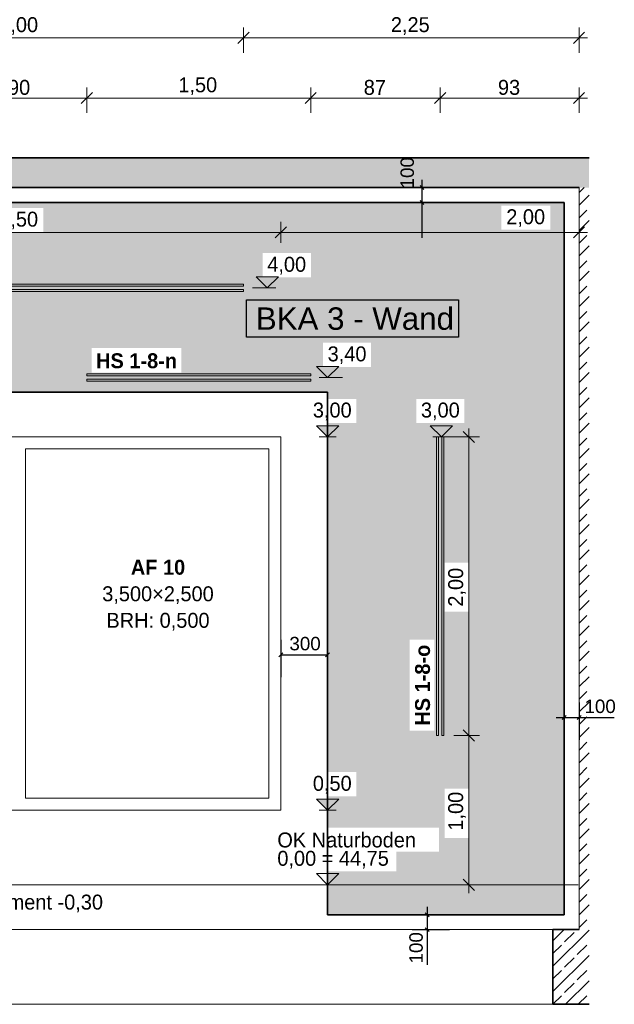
# Model space of a CAD drawing. Extents: x -22247 to 417655, y -187892 to 17509.
# Tile 53 of 62: x 405649 to 409634, y -185776 to -179181. Entities that reach past the tile are written whole.
import ezdxf
from ezdxf.lldxf.tags import DXFTag

# ---------------------------------------------------------------- set-up
doc = ezdxf.new("R2010")
doc.units = 0
doc.header["$LTSCALE"] = 50
doc.layers.get('0').update_dxf_attribs({"lineweight": 25})
for name, color, linetype, lineweight in [('01 Bemaßung einbauteile', 7, 'Continuous', 25), ('01AFU Allgemein Bemaßung', 7, 'Continuous', 25), ('20 Außenwände', 7, 'Continuous', 25), ('20 Dach Stb-Decke', 7, 'Continuous', 25), ('20 Einbauteile - Halfenschienen', 7, 'Continuous', 25), ('20 Fenster Texte', 7, 'Continuous', 25), ('20 Fundament', 7, 'Continuous', 25), ('H_Mass', 7, 'Continuous', 25), ('X_Text', 7, 'Continuous', 25)]:
    doc.layers.add(name, color=color, linetype=linetype, lineweight=lineweight)
doc.layers.add('H_Fläschenheizung', color=7, linetype='Continuous', lineweight=35, true_color=0xff9393)
doc.styles.add('ERSTELLTER_STIL_2', font='GOTHIC.TTF')
doc.styles.add('ERSTELLTER_STIL_3', font='txt')
doc.styles.get("Standard").update_dxf_attribs({"font": 'txt.shx'})
tags = doc.linetypes.add('Untersicht', pattern=[0.4, 0.3, -0.1]).pattern_tags.tags
tags[6:7] = [DXFTag(74, 4), DXFTag(75, 0), DXFTag(340, '0'), DXFTag(46, 1.0), DXFTag(50, 0.0), DXFTag(44, 0.0), DXFTag(45, 0.0)]
tags[4:5] = [DXFTag(74, 4), DXFTag(75, 0), DXFTag(340, '0'), DXFTag(46, 1.0), DXFTag(50, 0.0), DXFTag(44, 0.0), DXFTag(45, 0.0)]
pattern_1 = [(45, (402469.82, -184975.84), (-84.8528, 84.8528), []), (45, (402427.4, -184933.41), (-84.8528, 84.8528), [90, -30])]

# ---------------------------------------------------------------- blocks, each defined once
blk = doc.blocks.new('Schraffur_A07DSF0TVH', base_point=(403068.9, -185175.8))
at = {"ltscale": 0.35}
for points in [[(409297.6, -180405.8), (403350.7, -180443.3), (403068.9, -180405.8)], [(403350.7, -180443.3), (403068.9, -180405.8), (403068.9, -181675.8)], [(403680.7, -180443.3), (409297.6, -180405.8), (403350.7, -180443.3)], [(405477.2, -180443.3), (403680.7, -180443.3), (409297.6, -180405.8)], [(405477.2, -180443.3), (409297.6, -180405.8), (405807.2, -180443.3)], [(408875.6, -180427.1), (405807.2, -180443.3), (409297.6, -180405.8)], [(408875.6, -180427.1), (407278.2, -180744.5), (405807.2, -180603.3)], [(408875.6, -180427.1), (405807.2, -180603.3), (405807.2, -180443.3)], [(408875.6, -180427.1), (407600.2, -180744.5), (407278.2, -180744.5)], [(407600.2, -180906.5), (407600.2, -180744.5), (408875.6, -180427.1)], [(407600.2, -180906.5), (408875.6, -180427.1), (407682.6, -181344.5)], [(408875.6, -180427.1), (408003.4, -181344.5), (407682.6, -181344.5)], [(408307.8, -181721), (408003.4, -181506.5), (408875.6, -180427.1)], [(408003.4, -181506.5), (408875.6, -180427.1), (408003.4, -181344.5)], [(408628.6, -181721), (408307.8, -181721), (408875.6, -180427.1)], [(408628.6, -181882.8), (408656.5, -182817), (408875.6, -180427.1)], [(408628.6, -181721), (408875.6, -180427.1), (408628.6, -181882.8)], [(408656.5, -182817), (408875.6, -180427.1), (408656.5, -183147)], [(408875.6, -180427.1), (408656.5, -183147), (408656.5, -184332.6)], [(408656.5, -184332.6), (408875.6, -180427.1), (408656.5, -184662.5)], [(408875.6, -180427.1), (408656.5, -184662.5), (408875.6, -180587.1)], [(409297.6, -180405.8), (409205.6, -180427.1), (408875.6, -180427.1)], [(409297.6, -185175.8), (409205.6, -180587.1), (409297.6, -180405.8)], [(409205.6, -180587.1), (409297.6, -180405.8), (409205.6, -180427.1)], [(403350.7, -180603.3), (403068.9, -181675.8), (403350.7, -180443.3)], [(404204, -180780.1), (403680.7, -180603.3), (405477.2, -180443.3)], [(403680.7, -180603.3), (405477.2, -180443.3), (403680.7, -180443.3)], [(405477.2, -180443.3), (404754.5, -180780.1), (404204, -180780.1)], [(405477.2, -180603.3), (404754.5, -180944.3), (405477.2, -180443.3)], [(404754.5, -180944.3), (405477.2, -180443.3), (404754.5, -180780.1)], [(403728, -181544.3), (403068.9, -181675.8), (403350.7, -180603.3)], [(403728, -181544.3), (403350.7, -180603.3), (403680.7, -180603.3)], [(403728, -181380.1), (404204, -180780.1), (403680.7, -180603.3)], [(403728, -181544.3), (403680.7, -180603.3), (403728, -181380.1)], [(406132.2, -181544.3), (405477.2, -180603.3), (404754.5, -180944.3)], [(405807.2, -180603.3), (406132.2, -181544.3), (405477.2, -180603.3)], [(407278.2, -180744.5), (406132.2, -181380.1), (405807.2, -180603.3)], [(406132.2, -181380.1), (405807.2, -180603.3), (406132.2, -181544.3)], [(408656.5, -184662.5), (408875.6, -180587.1), (409297.6, -185175.8)], [(408875.6, -180587.1), (409297.6, -185175.8), (409205.6, -180587.1)], [(406732.2, -181380.1), (407278.2, -180744.5), (406132.2, -181380.1)], [(407278.2, -180744.5), (407278.2, -180906.5), (406732.2, -181544.3)], [(406732.2, -181544.3), (406732.2, -181380.1), (407278.2, -180744.5)], [(404204, -180944.3), (403728, -181380.1), (404204, -180780.1)], [(404375.7, -181380.1), (404204, -180944.3), (403728, -181380.1)], [(404754.5, -180944.3), (404375.7, -181380.1), (404204, -180944.3)], [(406132.2, -181544.3), (404375.7, -181544.3), (404754.5, -180944.3)], [(404375.7, -181544.3), (404754.5, -180944.3), (404375.7, -181380.1)], [(407278.2, -180906.5), (406732.2, -181544.3), (407712.6, -181675.8)], [(407600.2, -180906.5), (407682.6, -181506.5), (407278.2, -180906.5)], [(407712.6, -181675.8), (407278.2, -180906.5), (407682.6, -181506.5)], [(407600.2, -180906.5), (407682.6, -181344.5), (407682.6, -181506.5)], [(403728, -181544.3), (407712.6, -181675.8), (403068.9, -181675.8)], [(403728, -181544.3), (404375.7, -181544.3), (407712.6, -181675.8)], [(407712.6, -181675.8), (406132.2, -181544.3), (404375.7, -181544.3)], [(406732.2, -181544.3), (407712.6, -181675.8), (406132.2, -181544.3)], [(408003.4, -181506.5), (407712.6, -181675.8), (407682.6, -181506.5)], [(408003.4, -181506.5), (407904.4, -181721), (407712.6, -181721)], [(408003.4, -181506.5), (407712.6, -181721), (407712.6, -181675.8)], [(407904.4, -181882.8), (407904.8, -184221), (408003.4, -181506.5)], [(408003.4, -181506.5), (407904.4, -181882.8), (407904.4, -181721)], [(407904.8, -184221), (408003.4, -181506.5), (407904.8, -184382.8)], [(408003.4, -181506.5), (407904.8, -184382.8), (408263.2, -183942.9)], [(408263.2, -183334.4), (408307.8, -181721), (408003.4, -181506.5)], [(408263.2, -183942.9), (408003.4, -181506.5), (408263.2, -183334.4)], [(408307.8, -181882.8), (408263.2, -183334.4), (408307.8, -181721)], [(407712.6, -184221), (407904.4, -181882.8), (407904.8, -184221)], [(407904.4, -181882.8), (407712.6, -184221), (407712.6, -181882.8)], [(408427.4, -183334.4), (408307.8, -181882.8), (408263.2, -183334.4)], [(408496.5, -182817), (408427.4, -183334.4), (408307.8, -181882.8)], [(408496.5, -182817), (408307.8, -181882.8), (408628.6, -181882.8)], [(408496.5, -182817), (408628.6, -181882.8), (408656.5, -182817)], [(408458.2, -184592), (408427.4, -183942.9), (408496.5, -182817)], [(408427.4, -183942.9), (408496.5, -182817), (408427.4, -183334.4)], [(408458.2, -184754.2), (408458.2, -184592), (408496.5, -182817)], [(408458.2, -184754.2), (408496.5, -182817), (408496.5, -184662.5)], [(408496.5, -183147), (408496.5, -184662.5), (408496.5, -182817)], [(408656.5, -183147), (408656.5, -184332.6), (408496.5, -184332.6)], [(408496.5, -183147), (408656.5, -183147), (408496.5, -184332.6)], [(408496.5, -183147), (408496.5, -184332.6), (408496.5, -184662.5)], [(407904.8, -184382.8), (408263.2, -183942.9), (408458.2, -184592)], [(408263.2, -183942.9), (408458.2, -184592), (408427.4, -183942.9)], [(407712.6, -184592), (407712.6, -184382.8), (407904.8, -184382.8)], [(407712.6, -184592), (407904.8, -184382.8), (408458.2, -184592)], [(408458.2, -184754.2), (408496.5, -184662.5), (409297.6, -185175.8)], [(409297.6, -185175.8), (408496.5, -184662.5), (408656.5, -184662.5)], [(408458.2, -184754.2), (409297.6, -185175.8), (408173.6, -184885)], [(408458.2, -184754.2), (408173.6, -184885), (408173.6, -184754.2)], [(407712.6, -185175.8), (407712.6, -184885), (408173.6, -184885)], [(407712.6, -185175.8), (408173.6, -184885), (409297.6, -185175.8)]]:
    blk.add_solid(points, dxfattribs=at)
blk = doc.blocks.new('-D243')
at = {"layer": '01AFU Allgemein Bemaßung', "color": 7, "linetype": 'Continuous', "lineweight": 13, "ltscale": 3.71293e-05}
for p, q in [((403.899, -180.6762), (403.899, -180.5355)), ((407.399, -180.6762), (407.399, -180.5355)), ((403.9365, -180.5683), (403.8615, -180.6433)), ((403.899, -180.6058), (407.399, -180.6058)), ((407.4365, -180.5683), (407.3615, -180.6433)), ((407.399, -180.6058), (409.3976, -180.6058))]:
    blk.add_line(p, q, dxfattribs=at)
at = {"layer": '01AFU Allgemein Bemaßung', "color": 7, "lineweight": 13, "ltscale": 3.71293e-05, "insert": (405.5121, -180.5858), "char_height": 0.1, "attachment_point": 7, "style": 'ERSTELLTER_STIL_2'}
blk.add_mtext('\\A1;{\\pql;\\fCentury Gothic|b0|i0|c0|p0;\\W1.000000;3,50}', dxfattribs=at)
blk = doc.blocks.new('-D244')
at = {"layer": '01AFU Allgemein Bemaßung', "color": 7, "linetype": 'Continuous', "lineweight": 13, "ltscale": 3.71293e-05}
for p, q in [((409.3976, -180.6762), (409.3976, -180.5355)), ((407.4365, -180.5683), (407.3615, -180.6433)), ((407.399, -180.6058), (409.3976, -180.6058)), ((409.3601, -180.6433), (409.4351, -180.5683)), ((409.3976, -180.6058), (409.4538, -180.6058))]:
    blk.add_line(p, q, dxfattribs=at)
at = {"layer": '01AFU Allgemein Bemaßung', "color": 7, "lineweight": 13, "ltscale": 3.71293e-05, "insert": (408.9098, -180.5696), "char_height": 0.1, "attachment_point": 7, "style": 'ERSTELLTER_STIL_2'}
blk.add_mtext('\\A1;{\\pql;\\fCentury Gothic|b0|i0|c0|p0;\\W1.000000;2,00}', dxfattribs=at)
blk = doc.blocks.new('-D248')
at = {"layer": '01 Bemaßung einbauteile', "color": 200, "linetype": 'Continuous', "lineweight": 18, "ltscale": 0.000188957, "true_color": 0xd600ff}
for p, q in [((407.149, -179.403), (407.149, -179.2327)), ((404.1865, -179.2655), (404.1115, -179.3405)), ((404.149, -179.303), (407.149, -179.303)), ((407.1865, -179.2655), (407.1115, -179.3405))]:
    blk.add_line(p, q, dxfattribs=at)
at = {"layer": '01 Bemaßung einbauteile', "color": 200, "lineweight": 18, "ltscale": 0.000188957, "true_color": 0xd600ff, "insert": (405.5121, -179.283), "char_height": 0.1, "attachment_point": 7, "style": 'ERSTELLTER_STIL_2'}
blk.add_mtext('\\A1;{\\pql;\\fCentury Gothic|b0|i0|c0|p0;\\W1.000000;3,00}', dxfattribs=at)
blk = doc.blocks.new('-D249')
at = {"layer": '01 Bemaßung einbauteile', "color": 200, "linetype": 'Continuous', "lineweight": 18, "ltscale": 0.000188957, "true_color": 0xd600ff}
for p, q in [((407.149, -179.403), (407.149, -179.2327)), ((409.3976, -179.403), (409.3976, -179.2327)), ((407.1865, -179.2655), (407.1115, -179.3405)), ((407.149, -179.303), (409.3976, -179.303)), ((409.3601, -179.3405), (409.4351, -179.2655)), ((409.3976, -179.303), (409.4538, -179.303))]:
    blk.add_line(p, q, dxfattribs=at)
at = {"layer": '01 Bemaßung einbauteile', "color": 200, "lineweight": 18, "ltscale": 0.000188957, "true_color": 0xd600ff, "insert": (408.1364, -179.283), "char_height": 0.1, "attachment_point": 7, "style": 'ERSTELLTER_STIL_2'}
blk.add_mtext('\\A1;{\\pql;\\fCentury Gothic|b0|i0|c0|p0;\\W1.000000;2,25}', dxfattribs=at)
blk = doc.blocks.new('-D260')
at = {"layer": '01 Bemaßung einbauteile', "color": 200, "linetype": 'Continuous', "lineweight": 18, "ltscale": 0.000188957, "true_color": 0xd600ff}
for p, q in [((405.199, -179.806), (405.199, -179.6357)), ((406.099, -179.806), (406.099, -179.6357)), ((405.2365, -179.6685), (405.1615, -179.7435)), ((406.1365, -179.6685), (406.0615, -179.7435)), ((405.199, -179.706), (406.099, -179.706))]:
    blk.add_line(p, q, dxfattribs=at)
at = {"layer": '01 Bemaßung einbauteile', "color": 200, "lineweight": 18, "ltscale": 0.000188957, "true_color": 0xd600ff, "insert": (405.5707, -179.686), "char_height": 0.1, "attachment_point": 7, "style": 'ERSTELLTER_STIL_2'}
blk.add_mtext('\\A1;{\\pql;\\fCentury Gothic|b0|i0|c0|p0;\\W1.000000;90}', dxfattribs=at)
blk = doc.blocks.new('-D261')
at = {"layer": '01 Bemaßung einbauteile', "color": 200, "linetype": 'Continuous', "lineweight": 18, "ltscale": 0.000188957, "true_color": 0xd600ff}
for p, q in [((406.099, -179.806), (406.099, -179.6357)), ((407.599, -179.806), (407.599, -179.6357)), ((406.1365, -179.6685), (406.0615, -179.7435)), ((407.6365, -179.6685), (407.5615, -179.7435)), ((406.099, -179.706), (407.599, -179.706))]:
    blk.add_line(p, q, dxfattribs=at)
at = {"layer": '01 Bemaßung einbauteile', "color": 200, "lineweight": 18, "ltscale": 0.000188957, "true_color": 0xd600ff, "insert": (406.7121, -179.686), "char_height": 0.1, "attachment_point": 7, "style": 'ERSTELLTER_STIL_2'}
blk.add_mtext('\\A1;{\\pql;\\fCentury Gothic|b0|i0|c0|p0;\\W1.000000;1,50}', dxfattribs=at)
blk = doc.blocks.new('-D262')
at = {"layer": '01 Bemaßung einbauteile', "color": 200, "linetype": 'Continuous', "lineweight": 18, "ltscale": 0.000188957, "true_color": 0xd600ff}
for p, q in [((407.599, -179.806), (407.599, -179.6357)), ((408.4668, -179.806), (408.4668, -179.6357)), ((407.6365, -179.6685), (407.5615, -179.7435)), ((408.5043, -179.6685), (408.4293, -179.7435)), ((407.599, -179.706), (408.4668, -179.706))]:
    blk.add_line(p, q, dxfattribs=at)
at = {"layer": '01 Bemaßung einbauteile', "color": 200, "lineweight": 18, "ltscale": 0.000188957, "true_color": 0xd600ff, "insert": (407.9547, -179.686), "char_height": 0.1, "attachment_point": 7, "style": 'ERSTELLTER_STIL_2'}
blk.add_mtext('\\A1;{\\pql;\\fCentury Gothic|b0|i0|c0|p0;\\W1.000000;87}', dxfattribs=at)
blk = doc.blocks.new('-D263')
at = {"layer": '01 Bemaßung einbauteile', "color": 200, "linetype": 'Continuous', "lineweight": 18, "ltscale": 0.000188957, "true_color": 0xd600ff}
for p, q in [((408.4668, -179.806), (408.4668, -179.6357)), ((409.3976, -179.806), (409.3976, -179.6357)), ((408.5043, -179.6685), (408.4293, -179.7435)), ((409.3601, -179.7435), (409.4351, -179.6685)), ((408.4668, -179.706), (409.3976, -179.706)), ((409.3976, -179.706), (409.4538, -179.706))]:
    blk.add_line(p, q, dxfattribs=at)
at = {"layer": '01 Bemaßung einbauteile', "color": 200, "lineweight": 18, "ltscale": 0.000188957, "true_color": 0xd600ff, "insert": (408.854, -179.686), "char_height": 0.1, "attachment_point": 7, "style": 'ERSTELLTER_STIL_2'}
blk.add_mtext('\\A1;{\\pql;\\fCentury Gothic|b0|i0|c0|p0;\\W1.000000;93}', dxfattribs=at)
blk = doc.blocks.new('-D269')
at = {"layer": '01 Bemaßung einbauteile', "color": 200, "linetype": 'Continuous', "lineweight": 18, "ltscale": 0.000188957, "true_color": 0xd600ff}
for p, q in [((408.7293, -183.9758), (408.559, -183.9758)), ((408.6215, -183.9383), (408.6965, -184.0133)), ((408.659, -184.9758), (408.659, -183.9758)), ((408.759, -184.9758), (408.5886, -184.9758)), ((408.6215, -184.9383), (408.6965, -185.0133)), ((408.659, -185.0321), (408.659, -184.9758))]:
    blk.add_line(p, q, dxfattribs=at)
at = {"layer": '01 Bemaßung einbauteile', "color": 200, "lineweight": 18, "ltscale": 0.000188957, "true_color": 0xd600ff, "insert": (408.639, -184.6127), "char_height": 0.1, "attachment_point": 7, "rotation": 90, "style": 'ERSTELLTER_STIL_2'}
blk.add_mtext('\\A1;{\\pql;\\fCentury Gothic|b0|i0|c0|p0;\\W1.000000;1,00}', dxfattribs=at)
blk = doc.blocks.new('-D270')
at = {"layer": '01 Bemaßung einbauteile', "color": 200, "linetype": 'Continuous', "lineweight": 18, "ltscale": 0.000188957, "true_color": 0xd600ff}
for p, q in [((408.6965, -182.0133), (408.6215, -181.9383)), ((408.659, -181.9758), (408.659, -181.9196)), ((408.7293, -181.9758), (408.559, -181.9758)), ((408.659, -183.9758), (408.659, -181.9758)), ((408.7293, -183.9758), (408.559, -183.9758)), ((408.6215, -183.9383), (408.6965, -184.0133))]:
    blk.add_line(p, q, dxfattribs=at)
at = {"layer": '01 Bemaßung einbauteile', "color": 200, "lineweight": 18, "ltscale": 0.000188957, "true_color": 0xd600ff, "insert": (408.639, -183.1127), "char_height": 0.1, "attachment_point": 7, "rotation": 90, "style": 'ERSTELLTER_STIL_2'}
blk.add_mtext('\\A1;{\\pql;\\fCentury Gothic|b0|i0|c0|p0;\\W1.000000;2,00}', dxfattribs=at)
blk = doc.blocks.new('Maß_A06WQO021A', base_point=(409244.5, -184005))
at = {"ltscale": 0.000976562}
for p, q in [((409297.6, -183755), (409297.6, -184005)), ((409397.6, -183755), (409397.6, -184005)), ((409244.5, -183855), (409633.8, -183855)), ((409284.3, -183868.3), (409310.8, -183841.7)), ((409384.3, -183868.3), (409410.8, -183841.7))]:
    blk.add_line(p, q, dxfattribs=at)
at = {"ltscale": 0.000976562, "insert": (409433.9, -183735), "char_height": 90, "attachment_point": 1}
blk.add_mtext('{\\fArial;100}', dxfattribs=at)
blk = doc.blocks.new('Maß_A06WQO041A', base_point=(407385.7, -183585))
at = {"ltscale": 0.000976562}
for p, q in [((407399, -183335), (407399, -183585)), ((407712.6, -183335), (407712.6, -183585)), ((407412.2, -183421.7), (407385.7, -183448.3)), ((407399, -183435), (407712.6, -183435)), ((407725.9, -183421.7), (407699.4, -183448.3))]:
    blk.add_line(p, q, dxfattribs=at)
at = {"ltscale": 0.000976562, "insert": (407456.5, -183315), "char_height": 90, "attachment_point": 1}
blk.add_mtext('{\\fArial;300}', dxfattribs=at)
blk = doc.blocks.new('Maß_A06WQO0J1A', base_point=(408200.8, -180642.1))
at = {"ltscale": 0.000976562}
for p, q in [((408331.7, -180292.6), (408358.3, -180319.1)), ((408345, -180252.8), (408345, -180642.1)), ((408245, -180305.8), (408495, -180305.8)), ((408245, -180405.8), (408495, -180405.8)), ((408331.7, -180392.6), (408358.3, -180419.1))]:
    blk.add_line(p, q, dxfattribs=at)
at = {"ltscale": 0.000976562, "insert": (408200.8, -180311.2), "char_height": 90, "attachment_point": 1, "rotation": 90}
blk.add_mtext('{\\fArial;100}', dxfattribs=at)
blk = doc.blocks.new('Maß_A06WQO0K1A', base_point=(408260, -185512.1))
at = {"ltscale": 0.000976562}
for p, q in [((408366.7, -185162.6), (408393.3, -185189.1)), ((408380, -185122.8), (408380, -185512.1)), ((408280, -185175.8), (408530, -185175.8)), ((408280, -185275.8), (408530, -185275.8)), ((408366.7, -185262.6), (408393.3, -185289.1))]:
    blk.add_line(p, q, dxfattribs=at)
at = {"ltscale": 0.000976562, "insert": (408260, -185502.3), "char_height": 90, "attachment_point": 1, "rotation": 90}
blk.add_mtext('{\\fArial;100}', dxfattribs=at)
blk = doc.blocks.new('Bauteilbeschriftung_A07DSF0XVH', base_point=(407169, -181308.1))
at = {"linetype": 'Continuous', "ltscale": 0.25}
for p, q in [((407169, -181058.1), (408590.6, -181058.1)), ((407169, -181308.1), (407169, -181058.1)), ((408590.6, -181058.1), (408590.6, -181308.1)), ((408590.6, -181308.1), (407169, -181308.1))]:
    blk.add_line(p, q, dxfattribs=at)
at = {"ltscale": 0.25, "insert": (407231.7, -181108.1), "char_height": 150, "attachment_point": 1}
blk.add_mtext('{\\fArial;BKA 3 - Wand}', dxfattribs=at)

msp = doc.modelspace()

# ---------------------------------------------------------------- hatches: boundary and pattern name
at = {"layer": '01AFU Allgemein Bemaßung', "linetype": 'Continuous', "lineweight": 13, "ltscale": 3.71293e-05}
for points in [[(407712.6, -181975.8), (407787.6, -181900.8), (407637.6, -181900.8)], [(407712.6, -184475.8), (407787.6, -184400.8), (407637.6, -184400.8)]]:
    msp.add_hatch(color=7, dxfattribs=at).paths.add_polyline_path(points)
at = {"layer": '20 Außenwände', "linetype": 'Continuous', "lineweight": 13, "ltscale": 3.71293e-05, "true_color": 0x000100}
h = msp.add_hatch(dxfattribs=at)
h.set_pattern_fill('Beton_Stahlbeton_0007', color=98, scale=1000, style=0, pattern_type=2)
h.set_pattern_definition(pattern_1)
h.paths.add_polyline_path([(409397.6, -180305.8), (409397.6, -185275.8), (409464.5, -185275.8), (409464.5, -180305.8)])
at = {"layer": '20 Dach Stb-Decke', "linetype": 'Continuous', "lineweight": 13, "ltscale": 3.71293e-05, "true_color": 0x000100}
h = msp.add_hatch(dxfattribs=at)
h.set_pattern_fill('Beton_Stahlbeton_0007', color=98, scale=1000, style=0, pattern_type=2)
h.set_pattern_definition(pattern_1)
h.paths.add_polyline_path([(409464.5, -180105.8), (396159.7, -180105.8), (396159.7, -180305.8), (409464.5, -180305.8)])
at = {"layer": '20 Fundament', "linetype": 'Continuous', "lineweight": 13, "ltscale": 3.71293e-05, "true_color": 0x000100}
h = msp.add_hatch(dxfattribs=at)
h.set_pattern_fill('Beton_Stahlbeton_0007', color=98, scale=1000, style=0, pattern_type=2)
h.set_pattern_definition(pattern_1)
h.paths.add_polyline_path([(409464.5, -185275.8), (409222.6, -185275.8), (409222.6, -185775.8), (409464.5, -185775.8)])

# ---------------------------------------------------------------- linework, layer by layer
at = {"layer": '01 Bemaßung einbauteile', "color": 200, "linetype": 'Continuous', "lineweight": 18, "ltscale": 0.000188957, "true_color": 0xd600ff}
for p, q in [((407308.2, -180978.1), (407233.2, -180903.1)), ((407233.2, -180903.1), (407383.2, -180903.1)), ((407383.2, -180903.1), (407308.2, -180978.1)), ((407308.2, -180978.1), (407208.2, -180978.1)), ((407308.2, -180978.1), (407364.5, -180978.1)), ((407712.6, -181578.1), (407637.6, -181503.1)), ((407637.6, -181503.1), (407787.6, -181503.1)), ((407787.6, -181503.1), (407712.6, -181578.1)), ((407712.6, -181578.1), (407656.4, -181578.1)), ((407712.6, -181578.1), (407812.6, -181578.1)), ((408474.7, -181975.8), (408399.7, -181900.8)), ((408399.7, -181900.8), (408549.7, -181900.8)), ((408549.7, -181900.8), (408474.7, -181975.8)), ((408474.7, -181975.8), (408418.4, -181975.8)), ((408474.7, -181975.8), (408574.7, -181975.8))]:
    msp.add_line(p, q, dxfattribs=at)
at = {"layer": '01AFU Allgemein Bemaßung', "color": 7, "linetype": 'Continuous', "lineweight": 13, "ltscale": 3.71293e-05}
for p, q in [((407712.6, -181975.8), (407637.6, -181900.8)), ((407637.6, -181900.8), (407787.6, -181900.8)), ((407787.6, -181900.8), (407712.6, -181975.8)), ((407712.6, -181975.8), (407656.4, -181975.8)), ((407712.6, -181975.8), (407768.9, -181975.8)), ((407712.6, -184475.8), (407637.6, -184400.8)), ((407637.6, -184400.8), (407787.6, -184400.8)), ((407787.6, -184400.8), (407712.6, -184475.8)), ((407712.6, -184475.8), (407656.4, -184475.8)), ((407712.6, -184475.8), (407768.9, -184475.8)), ((407712.6, -184975.8), (407637.6, -184900.8)), ((407637.6, -184900.8), (407787.6, -184900.8)), ((407787.6, -184900.8), (407712.6, -184975.8)), ((407712.6, -184975.8), (407656.4, -184975.8)), ((407712.6, -184975.8), (407768.9, -184975.8))]:
    msp.add_line(p, q, dxfattribs=at)
at = {"layer": '20 Außenwände', "color": 7, "linetype": 'Continuous', "lineweight": 18, "ltscale": 0.000188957}
for p, q in [((409397.6, -180305.8), (409397.6, -185275.8)), ((403899, -181975.8), (407399, -181975.8)), ((407399, -181975.8), (407399, -184475.8)), ((405689, -184395.8), (405689, -182055.8)), ((405689, -182055.8), (407319, -182055.8)), ((407319, -182055.8), (407319, -184395.8)), ((407319, -184395.8), (405689, -184395.8)), ((407399, -184475.8), (403899, -184475.8))]:
    msp.add_line(p, q, dxfattribs=at)
at = {"layer": '20 Dach Stb-Decke', "color": 7, "linetype": 'Continuous', "lineweight": 35, "ltscale": 0.005252}
for p, q in [((409397.6, -180105.8), (396159.7, -180105.8)), ((409464.5, -180105.8), (409397.6, -180105.8)), ((409397.6, -180305.8), (396159.7, -180305.8))]:
    msp.add_line(p, q, dxfattribs=at)
at = {"layer": '20 Dach Stb-Decke', "color": 30, "linetype": 'Untersicht', "lineweight": 18, "ltscale": 4.72392e-05, "true_color": 0xff7300}
msp.add_line((396208.9, -184975.8), (409392.6, -184975.8), dxfattribs=at)
at = {"layer": '20 Einbauteile - Halfenschienen', "color": 200, "linetype": 'Continuous', "lineweight": 18, "ltscale": 0.000188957, "true_color": 0xd600ff}
for p, q in [((407149, -180953.6), (404149, -180953.6)), ((407149, -180966.9), (407149, -180953.6)), ((407149, -180966.9), (404149, -180966.9)), ((407149, -180989.4), (404149, -180989.4)), ((407149, -181002.6), (404149, -181002.6)), ((407149, -181002.6), (407149, -180989.4)), ((407599, -181553.6), (406099, -181553.6)), ((406099, -181566.9), (406099, -181553.6)), ((407599, -181566.9), (406099, -181566.9)), ((406099, -181602.6), (406099, -181589.4)), ((407599, -181589.4), (406099, -181589.4)), ((407599, -181602.6), (406099, -181602.6)), ((407599, -181566.9), (407599, -181553.6)), ((407599, -181602.6), (407599, -181589.4)), ((408442.3, -181975.8), (408455.6, -181975.8)), ((408442.3, -183975.8), (408442.3, -181975.8)), ((408455.6, -183975.8), (408455.6, -181975.8)), ((408478.1, -183975.8), (408478.1, -181975.8)), ((408478.1, -181975.8), (408491.3, -181975.8)), ((408491.3, -183975.8), (408491.3, -181975.8)), ((408442.3, -183975.8), (408455.6, -183975.8)), ((408478.1, -183975.8), (408491.3, -183975.8))]:
    msp.add_line(p, q, dxfattribs=at)
at = {"layer": '20 Fundament', "color": 7, "linetype": 'Continuous', "lineweight": 18, "ltscale": 0.000188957}
for p, q in [((396671, -185275.8), (409222.6, -185275.8)), ((396671, -185775.8), (409222.6, -185775.8))]:
    msp.add_line(p, q, dxfattribs=at)
at = {"layer": '20 Fundament', "color": 7, "linetype": 'Continuous', "lineweight": 35, "ltscale": 0.005252}
for p, q in [((409222.6, -185275.8), (409222.6, -185775.8)), ((409397.6, -185275.8), (409222.6, -185275.8)), ((409464.5, -185775.8), (409222.6, -185775.8))]:
    msp.add_line(p, q, dxfattribs=at)
at = {"layer": 'H_Fläschenheizung', "ltscale": 0.005252}
for p, q in [((403068.9, -180405.8), (409297.6, -180405.8)), ((409297.6, -185175.8), (409297.6, -180405.8)), ((403068.9, -181675.8), (407712.6, -181675.8)), ((403599, -181675.8), (407712.6, -181675.8)), ((407712.6, -181675.8), (407712.6, -185175.8)), ((407712.6, -184559), (407712.6, -185175.8)), ((407712.6, -185175.8), (409297.6, -185175.8))]:
    msp.add_line(p, q, dxfattribs=at)

# ---------------------------------------------------------------- block references
at = {"layer": '01 Bemaßung einbauteile', "color": 200, "linetype": 'Continuous', "lineweight": 18, "ltscale": 0.000188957, "true_color": 0xd600ff, "xscale": 1000, "yscale": 1000, "zscale": 1000}
for name in ['-D248', '-D249', '-D260', '-D261', '-D262', '-D263', '-D270', '-D269']:
    msp.add_blockref(name, (0, 0), dxfattribs=at)
at = {"layer": '01AFU Allgemein Bemaßung', "color": 7, "linetype": 'Continuous', "lineweight": 13, "ltscale": 3.71293e-05, "xscale": 1000, "yscale": 1000, "zscale": 1000}
for name in ['-D243', '-D244']:
    msp.add_blockref(name, (0, 0), dxfattribs=at)
at = {"layer": 'H_Fläschenheizung', "ltscale": 0.35}
msp.add_blockref('Schraffur_A07DSF0TVH', (403068.9, -185175.8), dxfattribs=at)
at = {"layer": 'H_Mass', "ltscale": 0.000976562}
for name, p in [('Maß_A06WQO0J1A', (408200.8, -180642.1)), ('Maß_A06WQO041A', (407385.7, -183585)), ('Maß_A06WQO021A', (409244.5, -184005)), ('Maß_A06WQO0K1A', (408260, -185512.1))]:
    msp.add_blockref(name, p, dxfattribs=at)
at = {"layer": 'X_Text', "ltscale": 0.25}
msp.add_blockref('Bauteilbeschriftung_A07DSF0XVH', (407169, -181308.1), dxfattribs=at)

# ---------------------------------------------------------------- texts
at = {"layer": '01 Bemaßung einbauteile', "color": 200, "lineweight": 18, "ltscale": 0.000188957, "true_color": 0xd600ff, "char_height": 100, "attachment_point": 7, "style": 'ERSTELLTER_STIL_2'}
for s, insert in [('\\A1;{\\fCentury Gothic|b0|i0|c0|p0;\\W1;4,00}', (407308.2, -180888.1)), ('\\A1;{\\fCentury Gothic|b0|i0|c0|p0;\\W1;3,40}', (407712.6, -181488.1)), ('\\A1;{\\fCentury Gothic|b0|i0|c0|p0;\\W1;3,00}', (408337.8, -181864.4))]:
    msp.add_mtext(s, dxfattribs=dict(at, insert=insert))
at = {"layer": '01 Bemaßung einbauteile', "color": 7, "linetype": 'Continuous', "lineweight": 13, "ltscale": 3.71293e-05, "insert": (406432.2, -181516.9), "char_height": 100, "attachment_point": 8, "style": 'ERSTELLTER_STIL_3'}
msp.add_mtext('\\A1;{\\fCentury Gothic|b1|i0|c0|p0;\\W1;HS 1-8-n}', dxfattribs=at)
at = {"layer": '01 Bemaßung einbauteile', "color": 7, "linetype": 'Continuous', "lineweight": 13, "ltscale": 3.71293e-05, "insert": (408400, -183638.6), "char_height": 100, "attachment_point": 8, "rotation": 90, "style": 'ERSTELLTER_STIL_3'}
msp.add_mtext('\\A1;{\\fCentury Gothic|b1|i0|c0|p0;\\W1;HS 1-8-o}', dxfattribs=at)
at = {"layer": '01AFU Allgemein Bemaßung', "color": 7, "lineweight": 13, "ltscale": 3.71293e-05, "char_height": 100, "attachment_point": 7, "style": 'ERSTELLTER_STIL_2'}
for s, insert in [('\\A1;{\\fCentury Gothic|b0|i0|c0|p0;\\W1;3,00}', (407613.6, -181864.4)), ('\\A1;{\\fCentury Gothic|b0|i0|c0|p0;\\W1;0,50}', (407613.6, -184364.4)), ('\\A1;{\\fCentury Gothic|b0|i0|c0|p0;\\W1;OK Naturboden }', (407375.6, -184726.6)), ('\\A1;{\\fCentury Gothic|b0|i0|c0|p0;\\W1;0,00 = 44,75}', (407375.6, -184866.6)), ('\\A1;{\\fCentury Gothic|b0|i0|c0|p0;\\W1;OK Streifenfundament -0,30}', (404542.3, -185159.8))]:
    msp.add_mtext(s, dxfattribs=dict(at, insert=insert))
at = {"layer": '20 Fenster Texte', "color": 7, "linetype": 'Continuous', "lineweight": 13, "ltscale": 3.71293e-05, "insert": (406575.8, -183272.6), "char_height": 100, "attachment_point": 8, "line_spacing_factor": 1.065938, "style": 'ERSTELLTER_STIL_3'}
msp.add_mtext('\\A1;{\\fCentury Gothic|b1|i0|c0|p0;\\W1;AF 10\\P\\fCentury Gothic|b0|i0|c0|p0;\\W1;3,500×2,500\\P\\fCentury Gothic|b0|i0|c0|p0;\\W1;BRH: \\fCentury Gothic|b0|i0|c0|p0;\\W1;0,500}', dxfattribs=at)

doc.saveas('drawing.dxf')
